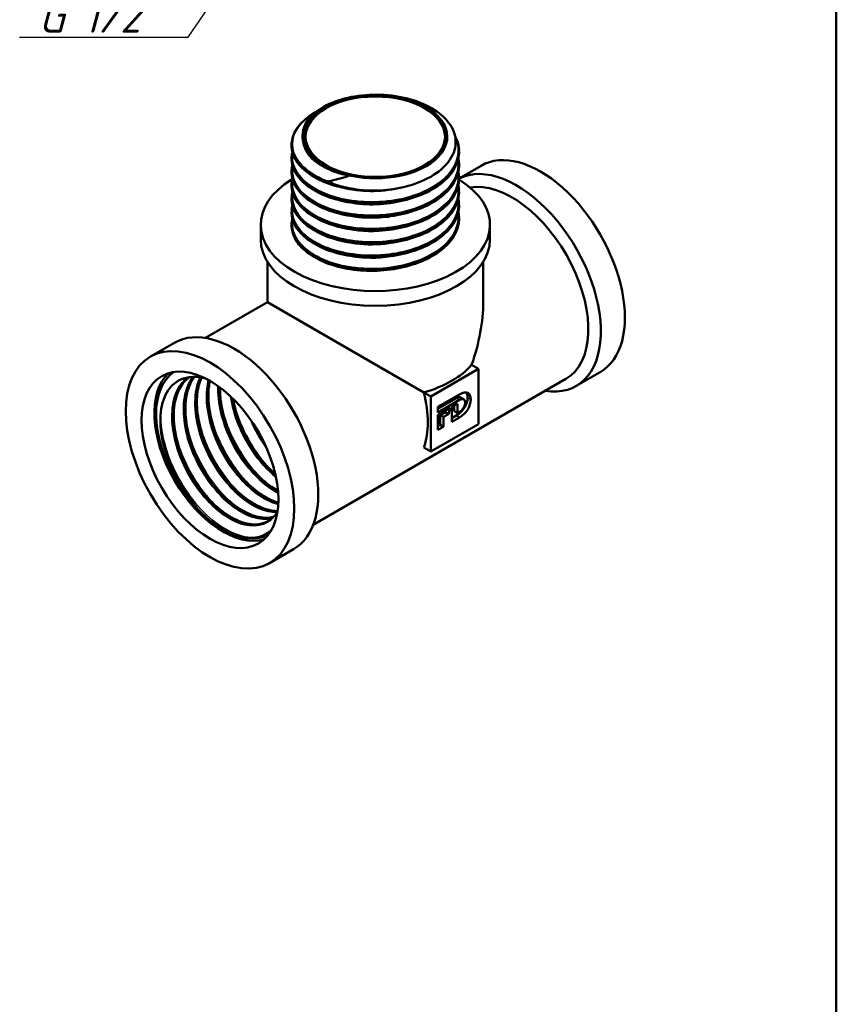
# Model space of a CAD drawing. Header units: millimetres. Extents: x -71 to 688, y -67 to 355.
# Tile 3 of 13: x 114 to 205, y 62 to 172. Entities that reach past the tile are written whole.
import ezdxf

# ---------------------------------------------------------------- set-up
doc = ezdxf.new("R2010")
doc.units = ezdxf.units.MM
for name, color, linetype, lineweight in [('Видимые тонкие (ГОСТ)', 7, 'Continuous', 35), ('Видимый контур (ГОСТ)', 7, 'Continuous', 50), ('Кромка (ГОСТ)', 7, 'Continuous', 50), ('Размер (ГОСТ)', 7, 'Continuous', 25)]:
    doc.layers.add(name, color=color, linetype=linetype, lineweight=lineweight)
doc.styles.add('Обычный текст (ГОСТ)', font='GOST Common Italic.ttf')
doc.dimstyles.new('Обычный (ГОСТ)', dxfattribs={"dimtxt": 3.5, "dimasz": 3.5, "dimexe": 1, "dimexo": 0, "dimgap": 0.5, "dimtad": 1, "dimrnd": 1e-08, "dimtxsty": 'Обычный текст (ГОСТ)', "dimblk": 'Filled-1', "dimcen": 0.09, "dimdle": 15, "dimclrd": 256, "dimclre": 256, "dimclrt": 256, "dimazin": 2, "dimtfac": 0.714286, "dimtdec": 3, "dimtmove": 0, "dimatfit": 3, "dimfxl": 1, "dimtolj": 1, "dimlwd": 25, "dimlwe": 25, "dimarcsym": 0})

# ---------------------------------------------------------------- blocks, each defined once
blk = doc.blocks.new('Рамки ГОСТ_ граница 297x210')
at = {"layer": 'Кромка (ГОСТ)'}
blk.add_line((205, 5), (205, 292), dxfattribs=at)
blk = doc.blocks.new('Filled-1')
at = {"color": 0}
for p, q in [((0, 0), (-1, 0.143)), ((-1, 0.143), (-1, -0.143)), ((-1, 0), (0, 0)), ((-1, -0.143), (0, 0))]:
    blk.add_line(p, q, dxfattribs=at)
at = {"color": 0, "flags": 128}
blk.add_lwpolyline([(-1, -0.143), (0, 0), (-1, 0.143), (-1, -0.143)], dxfattribs=at)
at = {"color": 0}
blk.add_solid([(-1, -0.143), (0, 0), (-1, 0.143), (-1, -0.143)], dxfattribs=at)
blk = doc.blocks.new('*D10')
at = {"layer": 'Defpoints', "color": 0, "linetype": 'Continuous', "transparency": 16777216}
for p in [(154.08, 200.99), (148.56, 192.89)]:
    blk.add_point(p, dxfattribs=at)
at = {"layer": 'Размер (ГОСТ)', "linetype": 'Continuous', "lineweight": 25, "transparency": 16777216}
for p, q in [((132.91, 169.92), (146.59, 190)), ((114.18, 169.92), (132.91, 169.92))]:
    blk.add_line(p, q, dxfattribs=at)
at = {"layer": 'Размер (ГОСТ)', "linetype": 'Continuous', "lineweight": 25, "transparency": 16777216, "xscale": 3.5, "yscale": 3.5, "zscale": 3.5, "rotation": 55.73355671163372}
blk.add_blockref('Filled-1', (148.56, 192.89), dxfattribs=at)
at = {"layer": 'Размер (ГОСТ)', "linetype": 'Continuous', "lineweight": 25, "transparency": 16777216, "insert": (114.18, 173.92), "char_height": 3.5, "attachment_point": 1, "style": 'Обычный текст (ГОСТ)'}
blk.add_mtext('\\A1; \\fGOST Common|b0|i1;\\H3.5000;G 1/2"', dxfattribs=at)

msp = doc.modelspace()

# ---------------------------------------------------------------- linework, layer by layer
at = {"layer": 'Видимые тонкие (ГОСТ)'}
for p, q in [((163.113, 129.591), (162.76, 129.795)), ((164.344, 129.651), (163.991, 129.855)), ((163.091, 127.639), (162.738, 127.843))]:
    msp.add_line(p, q, dxfattribs=at)
for points, knots in [([(148.486, 153.899), (146.539, 154.616), (145.145, 155.782), (144.686, 157.063), (144.226, 158.343), (144.705, 159.723), (145.992, 160.809), (146.305, 161.074), (146.666, 161.32), (147.065, 161.545)], [2.961423, 2.961423, 2.961423, 2.961423, 3.7317111, 3.7317111, 3.7317111, 4.5017161, 4.5017161, 4.5017161, 4.6891084, 4.6891084, 4.6891084, 4.6891084]), ([(162.618, 158.804), (162.629, 158.78), (162.64, 158.755), (162.651, 158.731), (163.255, 157.351), (162.937, 155.838), (161.782, 154.587), (160.627, 153.336), (158.65, 152.36), (156.386, 151.907), (154.123, 151.454), (151.6, 151.529), (149.501, 152.094), (147.403, 152.66), (145.752, 153.708), (144.996, 154.94), (144.582, 155.613), (144.439, 156.336), (144.559, 157.045)], [6.7965942, 6.7965942, 6.7965942, 6.7965942, 6.8100912, 6.8100912, 6.8100912, 7.5790227, 7.5790227, 7.5790227, 8.3477007, 8.3477007, 8.3477007, 9.1161309, 9.1161309, 9.1161309, 9.8843191, 9.8843191, 9.8843191, 10.3043057, 10.3043057, 10.3043057, 10.3043057]), ([(150.766, 154.498), (148.773, 154.891), (147.124, 155.762), (146.297, 156.841), (145.9, 157.358), (145.695, 157.919), (145.681, 158.482)], [2.7331964, 2.7331964, 2.7331964, 2.7331964, 3.5307694, 3.5307694, 3.5307694, 3.912943, 3.912943, 3.912943, 3.912943]), ([(162.92, 156.269), (163.028, 155.438), (162.833, 154.593), (162.333, 153.813), (161.48, 152.483), (159.75, 151.359), (157.611, 150.726), (155.473, 150.094), (152.948, 149.96), (150.721, 150.344), (148.494, 150.728), (146.587, 151.625), (145.517, 152.777), (144.727, 153.627), (144.399, 154.608), (144.556, 155.562)], [13.2719452, 13.2719452, 13.2719452, 13.2719452, 13.7218342, 13.7218342, 13.7218342, 14.4886923, 14.4886923, 14.4886923, 15.2553488, 15.2553488, 15.2553488, 16.0218094, 16.0218094, 16.0218094, 16.5873329, 16.5873329, 16.5873329, 16.5873329]), ([(162.92, 154.786), (163.005, 154.152), (162.914, 153.51), (162.639, 152.894), (162.021, 151.51), (160.479, 150.278), (158.436, 149.518), (156.395, 148.759), (153.878, 148.479), (151.571, 148.74), (149.266, 149), (147.199, 149.796), (145.934, 150.892), (144.856, 151.827), (144.37, 152.971), (144.553, 154.079)], [19.5551305, 19.5551305, 19.5551305, 19.5551305, 19.8983688, 19.8983688, 19.8983688, 20.6707248, 20.6707248, 20.6707248, 21.4424389, 21.4424389, 21.4424389, 22.2135353, 22.2135353, 22.2135353, 22.8705182, 22.8705182, 22.8705182, 22.8705182]), ([(162.922, 153.303), (162.979, 152.893), (162.961, 152.479), (162.864, 152.071), (162.529, 150.661), (161.257, 149.337), (159.392, 148.44), (157.529, 147.544), (155.095, 147.085), (152.749, 147.17), (150.404, 147.255), (148.174, 147.882), (146.66, 148.866), (145.148, 149.849), (144.368, 151.177), (144.533, 152.474), (144.538, 152.515), (144.544, 152.556), (144.551, 152.596)], [25.8383158, 25.8383158, 25.8383158, 25.8383158, 26.0605939, 26.0605939, 26.0605939, 26.8284865, 26.8284865, 26.8284865, 27.595927, 27.595927, 27.595927, 28.3629387, 28.3629387, 28.3629387, 29.1295442, 29.1295442, 29.1295442, 29.1537035, 29.1537035, 29.1537035, 29.1537035]), ([(157.006, 153.278), (156.79, 153.215), (156.569, 153.157), (156.344, 153.106), (154.321, 152.644), (152.023, 152.672), (150.113, 153.163), (150.001, 153.192), (149.89, 153.223), (149.78, 153.255)], [8.22127503, 8.22127503, 8.22127503, 8.22127503, 8.30967495, 8.30967495, 8.30967495, 9.10513214, 9.10513214, 9.10513214, 9.15200943, 9.15200943, 9.15200943, 9.15200943]), ([(162.926, 151.821), (162.95, 151.649), (162.96, 151.477), (162.956, 151.304), (162.925, 149.876), (161.94, 148.464), (160.268, 147.434), (158.599, 146.406), (156.265, 145.772), (153.9, 145.687), (151.538, 145.602), (149.173, 146.065), (147.445, 146.934), (145.719, 147.803), (144.649, 149.066), (144.523, 150.365), (144.499, 150.615), (144.51, 150.865), (144.554, 151.113)], [32.1215011, 32.1215011, 32.1215011, 32.1215011, 32.2144751, 32.2144751, 32.2144751, 32.9848464, 32.9848464, 32.9848464, 33.7541132, 33.7541132, 33.7541132, 34.5223701, 34.5223701, 34.5223701, 35.2897101, 35.2897101, 35.2897101, 35.4368888, 35.4368888, 35.4368888, 35.4368888]), ([(157.011, 151.798), (156.614, 151.682), (156.202, 151.584), (155.78, 151.508), (153.783, 151.145), (151.587, 151.248), (149.786, 151.77)], [14.50364647, 14.50364647, 14.50364647, 14.50364647, 14.66596619, 14.66596619, 14.66596619, 15.43433693, 15.43433693, 15.43433693, 15.43433693]), ([(162.928, 150.338), (163.104, 148.984), (162.428, 147.596), (161.059, 146.505), (159.614, 145.354), (157.414, 144.547), (155.061, 144.288), (152.723, 144.032), (150.261, 144.319), (148.344, 145.056), (146.417, 145.796), (145.063, 146.981), (144.651, 148.269), (144.507, 148.718), (144.476, 149.178), (144.554, 149.632)], [38.4046864, 38.4046864, 38.4046864, 38.4046864, 39.1376171, 39.1376171, 39.1376171, 39.9109087, 39.9109087, 39.9109087, 40.6794584, 40.6794584, 40.6794584, 41.4515013, 41.4515013, 41.4515013, 41.7202663, 41.7202663, 41.7202663, 41.7202663]), ([(157.01, 150.317), (156.332, 150.119), (155.613, 149.975), (154.877, 149.892), (153.137, 149.697), (151.321, 149.847), (149.787, 150.289)], [20.78683177, 20.78683177, 20.78683177, 20.78683177, 21.06349734, 21.06349734, 21.06349734, 21.71752224, 21.71752224, 21.71752224, 21.71752224]), ([(157.01, 148.835), (156.097, 148.57), (155.111, 148.402), (154.113, 148.345), (152.613, 148.261), (151.099, 148.43), (149.788, 148.808)], [27.07001708, 27.07001708, 27.07001708, 27.07001708, 27.44188789, 27.44188789, 27.44188789, 28.00070754, 28.00070754, 28.00070754, 28.00070754]), ([(157.01, 147.352), (155.885, 147.028), (154.648, 146.849), (153.418, 146.84), (152.149, 146.832), (150.897, 147.005), (149.789, 147.326)], [33.35320239, 33.35320239, 33.35320239, 33.35320239, 33.81136715, 33.81136715, 33.81136715, 34.28389285, 34.28389285, 34.28389285, 34.28389285]), ([(157.011, 145.868), (155.665, 145.482), (154.156, 145.305), (152.695, 145.372), (151.676, 145.418), (150.686, 145.582), (149.79, 145.843)], [39.63638769, 39.63638769, 39.63638769, 39.63638769, 40.18448325, 40.18448325, 40.18448325, 40.56707816, 40.56707816, 40.56707816, 40.56707816]), ([(142.833, 117.07), (142.827, 117.059), (142.821, 117.049), (142.814, 117.039), (142.071, 115.827), (140.739, 115.336), (139.194, 115.708), (137.65, 116.079), (135.912, 117.309), (134.468, 119.07), (133.025, 120.831), (131.894, 123.103), (131.395, 125.276), (130.897, 127.448), (131.039, 129.497), (131.796, 130.872), (132.066, 131.363), (132.412, 131.766), (132.82, 132.073)], [2.0593644, 2.0593644, 2.0593644, 2.0593644, 2.0657873, 2.0657873, 2.0657873, 2.8365174, 2.8365174, 2.8365174, 3.6069572, 3.6069572, 3.6069572, 4.3771129, 4.3771129, 4.3771129, 5.1469903, 5.1469903, 5.1469903, 5.4214087, 5.4214087, 5.4214087, 5.4214087]), ([(142.205, 116.404), (141.897, 116.334), (141.569, 116.31), (141.226, 116.332), (139.762, 116.43), (138.026, 117.393), (136.502, 118.969), (134.979, 120.544), (133.686, 122.714), (132.987, 124.899), (132.289, 127.083), (132.193, 129.258), (132.74, 130.842), (132.91, 131.335), (133.142, 131.768), (133.426, 132.136)], [8.811814, 8.811814, 8.811814, 8.811814, 8.9924104, 8.9924104, 8.9924104, 9.7607422, 9.7607422, 9.7607422, 10.5288369, 10.5288369, 10.5288369, 11.2967003, 11.2967003, 11.2967003, 11.5354449, 11.5354449, 11.5354449, 11.5354449]), ([(142.783, 117.067), (141.533, 117.066), (140.054, 117.71), (138.666, 118.885), (137.083, 120.225), (135.637, 122.241), (134.731, 124.397), (133.794, 126.627), (133.449, 128.982), (133.811, 130.792), (133.907, 131.268), (134.05, 131.704), (134.237, 132.095)], [15.2271621, 15.2271621, 15.2271621, 15.2271621, 15.8993456, 15.8993456, 15.8993456, 16.6657507, 16.6657507, 16.6657507, 17.4586957, 17.4586957, 17.4586957, 17.6668801, 17.6668801, 17.6668801, 17.6668801]), ([(142.932, 117.968), (142.143, 118.177), (141.308, 118.593), (140.488, 119.199), (138.876, 120.394), (137.343, 122.317), (136.323, 124.451), (135.304, 126.584), (134.809, 128.905), (134.987, 130.789), (135.021, 131.147), (135.079, 131.488), (135.16, 131.81)], [21.7048265, 21.7048265, 21.7048265, 21.7048265, 22.0962752, 22.0962752, 22.0962752, 22.8669723, 22.8669723, 22.8669723, 23.6370962, 23.6370962, 23.6370962, 23.7832592, 23.7832592, 23.7832592, 23.7832592]), ([(142.929, 119.212), (142.822, 119.268), (142.714, 119.327), (142.607, 119.389), (140.994, 120.329), (139.372, 122.045), (138.193, 124.082), (137.015, 126.118), (136.294, 128.453), (136.238, 130.464), (136.232, 130.69), (136.234, 130.911), (136.244, 131.127)], [28.1960366, 28.1960366, 28.1960366, 28.1960366, 28.2471267, 28.2471267, 28.2471267, 29.0138969, 29.0138969, 29.0138969, 29.7802803, 29.7802803, 29.7802803, 29.8661825, 29.8661825, 29.8661825, 29.8661825]), ([(142.691, 120.972), (141.748, 121.741), (140.84, 122.739), (140.065, 123.884), (138.812, 125.737), (137.923, 127.953), (137.629, 129.985)], [34.7212749, 34.7212749, 34.7212749, 34.7212749, 35.1761707, 35.1761707, 35.1761707, 35.9125235, 35.9125235, 35.9125235, 35.9125235]), ([(142.152, 121.772), (141.491, 122.459), (140.867, 123.24), (140.307, 124.087), (139.343, 125.548), (138.582, 127.195), (138.107, 128.825)], [41.1877221, 41.1877221, 41.1877221, 41.1877221, 41.48348644, 41.48348644, 41.48348644, 41.99361093, 41.99361093, 41.99361093, 41.99361093]), ([(140.448, 114.287), (138.914, 114.169), (137.029, 114.975), (135.294, 116.504), (133.559, 118.032), (131.991, 120.267), (131.009, 122.639), (130.264, 124.437), (129.862, 126.301), (129.852, 127.953)], [2.6157277, 2.6157277, 2.6157277, 2.6157277, 3.3645047, 3.3645047, 3.3645047, 4.1129969, 4.1129969, 4.1129969, 4.6805979, 4.6805979, 4.6805979, 4.6805979]), ([(139.582, 120.286), (139.258, 120.623), (138.943, 120.983), (138.64, 121.363), (137.26, 123.094), (136.15, 125.232), (135.536, 127.342)], [28.62135149, 28.62135149, 28.62135149, 28.62135149, 28.76651004, 28.76651004, 28.76651004, 29.42724032, 29.42724032, 29.42724032, 29.42724032]), ([(140.867, 121.027), (139.507, 122.452), (138.303, 124.283), (137.485, 126.214), (137.223, 126.832), (137.002, 127.458), (136.822, 128.082)], [34.90453679, 34.90453679, 34.90453679, 34.90453679, 35.51511546, 35.51511546, 35.51511546, 35.71042562, 35.71042562, 35.71042562, 35.71042562]), ([(138.3, 119.547), (137.297, 120.595), (136.377, 121.859), (135.638, 123.228), (135.053, 124.314), (134.585, 125.461), (134.256, 126.6)], [22.33816618, 22.33816618, 22.33816618, 22.33816618, 22.78769756, 22.78769756, 22.78769756, 23.14405501, 23.14405501, 23.14405501, 23.14405501]), ([(135.731, 118.065), (135.018, 118.808), (134.346, 119.66), (133.753, 120.585), (132.851, 121.994), (132.139, 123.564), (131.687, 125.117)], [9.77179556, 9.77179556, 9.77179556, 9.77179556, 10.09133517, 10.09133517, 10.09133517, 10.5776844, 10.5776844, 10.5776844, 10.5776844]), ([(137.014, 118.801), (135.353, 120.534), (133.94, 122.886), (133.151, 125.266), (133.085, 125.463), (133.024, 125.661), (132.967, 125.858)], [16.05498087, 16.05498087, 16.05498087, 16.05498087, 16.79904278, 16.79904278, 16.79904278, 16.8608697, 16.8608697, 16.8608697, 16.8608697]), ([(136.784, 115.182), (134.991, 116.27), (133.205, 118.185), (131.899, 120.44), (131.246, 121.568), (130.717, 122.775), (130.339, 123.981)], [3.1388071, 3.1388071, 3.1388071, 3.1388071, 3.8859388, 3.8859388, 3.8859388, 4.2596669, 4.2596669, 4.2596669, 4.2596669])]:
    msp.add_open_spline(points, degree=3, knots=knots, dxfattribs=at)
for points in [[(148.114, 155.591), (147.172, 156.092), (146.48, 156.734), (146.099, 157.429)], [(141.653, 124.194), (140.942, 125.172), (140.328, 126.27), (139.855, 127.4)]]:
    msp.add_open_spline(points, degree=3, dxfattribs=at)
at = {"layer": 'Видимый контур (ГОСТ)'}
for p, q in [((144.419, 157.919), (144.419, 157.933)), ((163.049, 157.178), (163.049, 157.192)), ((144.419, 156.436), (144.419, 156.45)), ((163.049, 155.695), (163.049, 155.709)), ((165.494, 155.631), (163.049, 154.22)), ((144.419, 154.953), (144.419, 154.967)), ((144.419, 153.471), (144.419, 153.485)), ((163.049, 154.212), (163.049, 154.226)), ((163.049, 152.729), (163.049, 152.743)), ((144.419, 151.988), (144.419, 152.002)), ((163.049, 151.246), (163.049, 151.26)), ((144.419, 150.505), (144.419, 150.519)), ((140.984, 149.056), (140.984, 147.423)), ((163.049, 149.764), (163.049, 149.777)), ((166.484, 149.056), (166.484, 147.423)), ((141.734, 144.935), (141.734, 140.47)), ((165.734, 144.935), (165.734, 140.47)), ((141.734, 140.47), (134.83, 136.484)), ((141.734, 140.47), (159.142, 130.419)), ((131.396, 135.945), (128.724, 134.403)), ((165.224, 133.032), (159.921, 129.97)), ((164.446, 133.481), (165.224, 133.032)), ((165.224, 126.908), (165.224, 133.032)), ((178.744, 132.682), (176.072, 131.139)), ((174.937, 131.927), (146.83, 115.7)), ((159.142, 130.419), (159.921, 129.97)), ((159.921, 129.97), (159.921, 123.846)), ((160.7, 128.819), (163.104, 130.207)), ((162.76, 129.795), (160.7, 128.606)), ((163.113, 129.591), (160.7, 128.197)), ((163.568, 129.663), (163.214, 129.867)), ((160.7, 128.197), (160.7, 128.819)), ((160.7, 127.907), (162.066, 128.695)), ((161.508, 128.225), (160.956, 127.906)), ((161.563, 128.404), (161.508, 128.225)), ((161.862, 128.02), (161.508, 128.225)), ((162.066, 128.695), (161.862, 128.02)), ((162.256, 128.804), (162.865, 129.156)), ((162.256, 127.157), (162.256, 128.804)), ((162.512, 128.952), (162.512, 128.342)), ((162.865, 128.138), (162.512, 128.342)), ((162.865, 129.156), (162.865, 128.138)), ((162.865, 128.138), (163.113, 128.281)), ((160.7, 126.259), (160.7, 127.907)), ((161.31, 127.702), (160.956, 127.906)), ((160.956, 127.906), (160.956, 126.815)), ((161.862, 128.02), (161.31, 127.702)), ((161.31, 127.702), (161.31, 126.61)), ((162.738, 127.843), (162.256, 127.565)), ((163.091, 127.639), (162.256, 127.157)), ((159.921, 123.846), (165.224, 126.908)), ((160.956, 126.815), (160.7, 126.667)), ((161.31, 126.61), (160.7, 126.259)), ((161.31, 126.61), (160.956, 126.815)), ((159.142, 124.296), (159.921, 123.846)), ((144.646, 112.995), (141.974, 111.453))]:
    msp.add_line(p, q, dxfattribs=at)
for centre, major_axis, start_param, end_param in [((153.734, 158.854), (8.003, 0), 4.278217, 9.8645209), ((172.119, 144.157), (6.625, -11.475), 0, 3.1415927), ((169.447, 142.614), (6.625, -11.475), 5.8453236, 9.3910908), ((153.734, 149.056), (12.75, 0), 2.381773, 7.0350794), ((168.937, 142.319), (6, -10.392), 0, 2.9379659), ((153.734, 158.235), (-9.315, 0), 1.2794911, 1.3382383), ((153.734, 149.056), (-9.315, 0), 0.0829551, 0.1417023), ((153.734, 147.423), (12.75, 0), 3.1415927, 6.2831853), ((153.734, 133.542), (-8.485, -14.697), 1.88862, 2.3561945), ((138.021, 124.47), (6.625, -11.475), 0, 3.1415927), ((136.763, 123.744), (-5.375, 9.31), 0.1319372, 3.0096555), ((136.763, 123.744), (-5.236, 9.069), 0.0354722, 3.1061204), ((136.763, 123.744), (-5.236, 9.069), 0.0354722, 3.1061204), ((153.734, 136.604), (-12, 0), 2.0383708, 2.6740182), ((151.082, 132.011), (6, -10.392), 0.4675745, 1.1032219), ((145.956, 129.051), (5.236, -9.069), 4.683168, 4.74161), ((145.249, 128.643), (4.563, -7.904), 4.7953441, 4.8084732)]:
    msp.add_ellipse(centre, major_axis=major_axis, ratio=0.5773503, start_param=start_param, end_param=end_param, dxfattribs=at)
for centre, major_axis in [((153.734, 158.854), (7.97, 0)), ((153.734, 158.854), (7.97, 0)), ((153.734, 158.854), (-7.75, 0)), ((135.349, 122.928), (-6.625, 11.475)), ((135.349, 122.928), (-5.375, 9.31))]:
    msp.add_ellipse(centre, major_axis=major_axis, ratio=0.5773503, dxfattribs=at)
for points, knots in [([(145.76, 158.141), (145.633, 158.531), (145.599, 158.928), (145.713, 159.722), (145.863, 160.114), (146.461, 161.058), (147.017, 161.58), (148.46, 162.476), (149.338, 162.84), (151.308, 163.358), (152.384, 163.503), (154.594, 163.548), (155.708, 163.444), (157.83, 162.994), (158.814, 162.649), (160.522, 161.754), (161.225, 161.212), (162.249, 159.994), (162.557, 159.329), (162.727, 157.96), (162.583, 157.269), (161.853, 155.948), (161.269, 155.332), (159.729, 154.256), (158.784, 153.809), (157.722, 153.477)], [-3.8327789, -3.8327789, -3.8327789, -3.8327789, -3.6206392, -3.6206392, -3.4067207, -3.4067207, -3.0837026, -3.0837026, -2.7567588, -2.7567588, -2.4258904, -2.4258904, -2.0910983, -2.0910983, -1.7523835, -1.7523835, -1.4097468, -1.4097468, -1.0631892, -1.0631892, -0.7127116, -0.7127116, -0.3583149, -0.3583149, 0, 0, 0, 0]), ([(144.423, 158.088), (144.453, 158.643), (144.645, 159.201), (145.312, 160.227), (145.793, 160.71), (146.606, 161.285), (146.843, 161.434), (147.095, 161.574)], [0, 0, 0, 0, 0.29051223, 0.29051223, 0.57947418, 0.57947418, 0.68639948, 0.68639948, 0.68639948, 0.68639948]), ([(162.587, 158.96), (162.669, 158.806), (162.741, 158.651), (162.941, 158.129), (163.023, 157.752), (163.044, 157.376)], [2.58457029, 2.58457029, 2.58457029, 2.58457029, 2.6626441, 2.6626441, 2.84413879, 2.84413879, 2.84413879, 2.84413879]), ([(151.059, 153.084), (148.773, 153.419), (146.777, 154.282), (145.61, 155.423), (144.787, 156.226), (144.384, 157.161), (144.429, 158.088)], [2.6474997, 2.6474997, 2.6474997, 2.6474997, 3.41582, 3.41582, 3.41582, 3.9571032, 3.9571032, 3.9571032, 3.9571032]), ([(144.42, 157.919), (144.419, 157.759), (144.432, 157.598), (144.46, 157.439), (144.683, 156.127), (145.86, 154.875), (147.672, 154.039), (148.794, 153.521), (150.149, 153.161), (151.587, 153.002)], [-10.2101761, -10.2101761, -10.2101761, -10.2101761, -10.1166237, -10.1166237, -10.1166237, -9.3479547, -9.3479547, -9.3479547, -8.8719378, -8.8719378, -8.8719378, -8.8719378]), ([(156.852, 153.24), (155.902, 153.018), (154.884, 152.885), (152.887, 152.816), (151.883, 152.876), (149.996, 153.171), (149.089, 153.41), (147.482, 154.035), (146.762, 154.428), (145.596, 155.322), (145.137, 155.833), (144.591, 156.818), (144.449, 157.292), (144.423, 157.764)], [0, 0, 0, 0, 0.3025795, 0.3025795, 0.5994354, 0.5994354, 0.8964189, 0.8964189, 1.1939978, 1.1939978, 1.4924482, 1.4924482, 1.7395169, 1.7395169, 1.7395169, 1.7395169]), ([(163.038, 157.376), (163.063, 156.969), (163.014, 156.561), (162.89, 156.16), (162.453, 154.749), (161.08, 153.446), (159.141, 152.588), (157.203, 151.73), (154.722, 151.325), (152.368, 151.466), (150.014, 151.607), (147.814, 152.292), (146.36, 153.319), (145.056, 154.241), (144.365, 155.428), (144.424, 156.605)], [7.0357075, 7.0357075, 7.0357075, 7.0357075, 7.2533334, 7.2533334, 7.2533334, 8.0200596, 8.0200596, 8.0200596, 8.7865405, 8.7865405, 8.7865405, 9.552782, 9.552782, 9.552782, 10.2402885, 10.2402885, 10.2402885, 10.2402885]), ([(144.425, 156.436), (144.423, 156.028), (144.507, 155.62), (144.681, 155.224), (145.242, 153.951), (146.723, 152.815), (148.727, 152.138), (150.729, 151.462), (153.229, 151.251), (155.557, 151.58), (157.907, 151.911), (160.053, 152.789), (161.41, 153.989), (162.469, 154.926), (163.038, 156.052), (163.045, 157.178)], [-16.4933614, -16.4933614, -16.4933614, -16.4933614, -16.2553368, -16.2553368, -16.2553368, -15.4900402, -15.4900402, -15.4900402, -14.7255483, -14.7255483, -14.7255483, -13.95399, -13.95399, -13.95399, -13.3517688, -13.3517688, -13.3517688, -13.3517688]), ([(163.044, 156.993), (163.011, 156.386), (162.814, 155.775), (162.135, 154.646), (161.647, 154.113), (160.431, 153.163), (159.683, 152.737), (158.026, 152.051), (157.095, 151.783), (155.178, 151.434), (154.166, 151.349), (152.189, 151.368), (151.199, 151.471), (149.361, 151.847), (148.491, 152.126), (146.974, 152.82), (146.31, 153.245), (145.268, 154.19), (144.878, 154.723), (144.519, 155.604), (144.442, 155.943), (144.423, 156.282)], [0, 0, 0, 0, 0.2932261, 0.2932261, 0.5838534, 0.5838534, 0.8809102, 0.8809102, 1.1791606, 1.1791606, 1.4766413, 1.4766413, 1.7735995, 1.7735995, 2.0706606, 2.0706606, 2.36846, 2.36846, 2.6669358, 2.6669358, 2.8441123, 2.8441123, 2.8441123, 2.8441123]), ([(146.492, 156.887), (146.542, 156.83), (146.594, 156.772), (147.046, 156.299), (147.535, 155.923), (148.114, 155.591)], [0.103552, 0.103552, 0.103552, 0.103552, 0.12319552, 0.12319552, 0.26076169, 0.26076169, 0.26076169, 0.26076169]), ([(163.043, 155.893), (163.05, 155.778), (163.05, 155.662), (163.045, 155.547), (162.976, 154.116), (161.959, 152.709), (160.265, 151.687), (158.572, 150.666), (156.223, 150.04), (153.849, 149.963), (151.475, 149.886), (149.103, 150.357), (147.369, 151.234), (145.636, 152.11), (144.561, 153.381), (144.433, 154.689), (144.418, 154.833), (144.416, 154.978), (144.424, 155.122)], [13.3188928, 13.3188928, 13.3188928, 13.3188928, 13.3805983, 13.3805983, 13.3805983, 14.1455234, 14.1455234, 14.1455234, 14.9102491, 14.9102491, 14.9102491, 15.6747809, 15.6747809, 15.6747809, 16.4391245, 16.4391245, 16.4391245, 16.5234738, 16.5234738, 16.5234738, 16.5234738]), ([(163.044, 155.51), (163.011, 154.903), (162.814, 154.292), (162.135, 153.163), (161.647, 152.63), (160.431, 151.68), (159.683, 151.255), (158.026, 150.568), (157.095, 150.3), (155.178, 149.951), (154.166, 149.867), (152.189, 149.885), (151.199, 149.988), (149.361, 150.365), (148.491, 150.643), (146.974, 151.337), (146.31, 151.762), (145.268, 152.707), (144.878, 153.24), (144.519, 154.121), (144.442, 154.46), (144.423, 154.799)], [0, 0, 0, 0, 0.2932261, 0.2932261, 0.5838534, 0.5838534, 0.8809102, 0.8809102, 1.1791606, 1.1791606, 1.4766413, 1.4766413, 1.7735995, 1.7735995, 2.0706606, 2.0706606, 2.36846, 2.36846, 2.6669358, 2.6669358, 2.8441123, 2.8441123, 2.8441123, 2.8441123]), ([(144.427, 154.953), (144.426, 154.366), (144.603, 153.778), (144.961, 153.226), (145.759, 151.996), (147.447, 150.956), (149.571, 150.404), (151.793, 149.826), (154.466, 149.791), (156.81, 150.327), (159.073, 150.845), (161.003, 151.888), (162.072, 153.188), (162.711, 153.966), (163.038, 154.831), (163.041, 155.695)], [-22.7765467, -22.7765467, -22.7765467, -22.7765467, -22.4336857, -22.4336857, -22.4336857, -21.6690302, -21.6690302, -21.6690302, -20.8692119, -20.8692119, -20.8692119, -20.0971271, -20.0971271, -20.0971271, -19.6349541, -19.6349541, -19.6349541, -19.6349541]), ([(148.114, 155.591), (148.692, 155.259), (149.347, 154.978), (150.168, 154.72), (150.269, 154.69), (150.367, 154.662)], [0, 0, 0, 0, 0.24477057, 0.24477057, 0.27977039, 0.27977039, 0.27977039, 0.27977039]), ([(163.043, 154.411), (163.11, 153.089), (162.382, 151.756), (161.012, 150.71), (159.52, 149.571), (157.285, 148.786), (154.914, 148.551), (152.545, 148.315), (150.068, 148.632), (148.156, 149.397), (146.245, 150.161), (144.919, 151.365), (144.538, 152.664), (144.444, 152.986), (144.408, 153.313), (144.428, 153.639)], [19.6020781, 19.6020781, 19.6020781, 19.6020781, 20.309018, 20.309018, 20.309018, 21.0787187, 21.0787187, 21.0787187, 21.847809, 21.847809, 21.847809, 22.616313, 22.616313, 22.616313, 22.8066591, 22.8066591, 22.8066591, 22.8066591]), ([(148.486, 153.899), (148.876, 153.965), (149.268, 154.049), (150.031, 154.25), (150.401, 154.365), (150.766, 154.498)], [-0.23859402, -0.23859402, -0.23859402, -0.23859402, -0.11656614, -0.11656614, 0, 0, 0, 0]), ([(150.766, 154.498), (150.767, 154.499), (150.768, 154.499), (150.77, 154.5), (150.771, 154.501), (150.772, 154.502), (150.773, 154.503), (150.773, 154.504), (150.774, 154.505), (150.774, 154.506), (150.773, 154.507), (150.772, 154.509), (150.771, 154.511), (150.767, 154.515), (150.762, 154.519), (150.735, 154.535), (150.696, 154.55), (150.581, 154.592), (150.484, 154.624), (150.367, 154.662)], [-0.4428199, -0.4428199, -0.4428199, -0.4428199, -0.43974145, -0.43974145, -0.43726706, -0.43726706, -0.43551808, -0.43551808, -0.43374703, -0.43374703, -0.43130697, -0.43130697, -0.42710766, -0.42710766, -0.41459425, -0.41459425, -0.36771077, -0.36771077, -0.29081564, -0.29081564, -0.29081564, -0.29081564]), ([(163.044, 154.028), (163.011, 153.42), (162.814, 152.809), (162.135, 151.681), (161.647, 151.147), (160.431, 150.198), (159.683, 149.772), (158.026, 149.086), (157.095, 148.817), (155.178, 148.469), (154.166, 148.384), (152.189, 148.402), (151.199, 148.505), (149.361, 148.882), (148.491, 149.16), (146.974, 149.854), (146.31, 150.279), (145.268, 151.224), (144.878, 151.757), (144.519, 152.638), (144.442, 152.977), (144.423, 153.316)], [0, 0, 0, 0, 0.2932261, 0.2932261, 0.5838534, 0.5838534, 0.8809102, 0.8809102, 1.1791606, 1.1791606, 1.4766413, 1.4766413, 1.7735995, 1.7735995, 2.0706606, 2.0706606, 2.36846, 2.36846, 2.6669358, 2.6669358, 2.8441123, 2.8441123, 2.8441123, 2.8441123]), ([(144.426, 153.471), (144.43, 152.627), (144.803, 151.783), (145.526, 151.044), (146.654, 149.891), (148.621, 149.006), (150.894, 148.646), (153.165, 148.287), (155.715, 148.457), (157.853, 149.126), (159.99, 149.795), (161.693, 150.955), (162.499, 152.31), (162.862, 152.92), (163.042, 153.566), (163.041, 154.212)], [-29.059732, -29.059732, -29.059732, -29.059732, -28.5672764, -28.5672764, -28.5672764, -27.7987723, -27.7987723, -27.7987723, -27.0308309, -27.0308309, -27.0308309, -26.2634284, -26.2634284, -26.2634284, -25.9181394, -25.9181394, -25.9181394, -25.9181394]), ([(151.059, 153.084), (150.299, 153.216), (149.696, 153.389), (148.906, 153.663), (148.651, 153.778), (148.524, 153.851), (148.5, 153.866), (148.484, 153.881), (148.481, 153.884), (148.478, 153.888), (148.477, 153.89), (148.477, 153.892), (148.477, 153.892), (148.477, 153.894), (148.477, 153.894), (148.478, 153.895), (148.478, 153.896), (148.479, 153.897), (148.48, 153.897), (148.483, 153.898), (148.485, 153.899), (148.486, 153.899)], [-0.084189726, -0.084189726, -0.084189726, -0.084189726, -0.043142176, -0.043142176, -0.008675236, -0.008675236, -0.003205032, -0.003205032, -0.001908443, -0.001908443, -0.001431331, -0.001431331, -0.001183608, -0.001183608, -0.000997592, -0.000997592, -0.00080074, -0.00080074, -0.000514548, -0.000514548, 0, 0, 0, 0]), ([(157.722, 153.477), (156.8, 153.188), (155.797, 153), (153.705, 152.833), (152.627, 152.861), (151.587, 153.002)], [-0.63204501, -0.63204501, -0.63204501, -0.63204501, -0.32037662, -0.32037662, 0, 0, 0, 0]), ([(163.039, 152.928), (163.091, 151.871), (162.65, 150.804), (161.758, 149.886), (160.551, 148.644), (158.531, 147.687), (156.242, 147.257), (153.954, 146.828), (151.423, 146.929), (149.33, 147.517), (147.238, 148.105), (145.606, 149.173), (144.873, 150.416), (144.544, 150.975), (144.399, 151.567), (144.432, 152.156)], [25.8852634, 25.8852634, 25.8852634, 25.8852634, 26.4508641, 26.4508641, 26.4508641, 27.2163436, 27.2163436, 27.2163436, 27.9813997, 27.9813997, 27.9813997, 28.7460552, 28.7460552, 28.7460552, 29.0898444, 29.0898444, 29.0898444, 29.0898444]), ([(144.422, 151.988), (144.429, 150.956), (144.999, 149.924), (146.06, 149.082), (147.405, 148.013), (149.524, 147.261), (151.848, 147.044), (154.234, 146.821), (156.807, 147.166), (158.844, 147.999), (160.849, 148.819), (162.311, 150.103), (162.829, 151.516), (162.975, 151.914), (163.046, 152.322), (163.043, 152.729)], [-35.3429174, -35.3429174, -35.3429174, -35.3429174, -34.7403045, -34.7403045, -34.7403045, -33.9759609, -33.9759609, -33.9759609, -33.1914602, -33.1914602, -33.1914602, -32.4190743, -32.4190743, -32.4190743, -32.2013247, -32.2013247, -32.2013247, -32.2013247]), ([(163.044, 152.545), (163.011, 151.937), (162.814, 151.326), (162.135, 150.198), (161.647, 149.665), (160.431, 148.715), (159.683, 148.289), (158.026, 147.603), (157.095, 147.334), (155.178, 146.986), (154.166, 146.901), (152.189, 146.919), (151.199, 147.022), (149.361, 147.399), (148.491, 147.677), (146.974, 148.371), (146.31, 148.797), (145.268, 149.742), (144.878, 150.274), (144.519, 151.155), (144.442, 151.494), (144.423, 151.833)], [0, 0, 0, 0, 0.2932261, 0.2932261, 0.5838534, 0.5838534, 0.8809102, 0.8809102, 1.1791606, 1.1791606, 1.4766413, 1.4766413, 1.7735995, 1.7735995, 2.0706606, 2.0706606, 2.36846, 2.36846, 2.6669358, 2.6669358, 2.8441123, 2.8441123, 2.8441123, 2.8441123]), ([(163.036, 151.445), (163.08, 150.589), (162.806, 149.726), (162.22, 148.942), (161.238, 147.629), (159.39, 146.55), (157.177, 145.982), (154.966, 145.414), (152.415, 145.36), (150.213, 145.819), (148.013, 146.277), (146.185, 147.241), (145.22, 148.435), (144.656, 149.134), (144.391, 149.906), (144.431, 150.674)], [32.1684487, 32.1684487, 32.1684487, 32.1684487, 32.6263748, 32.6263748, 32.6263748, 33.3935558, 33.3935558, 33.3935558, 34.1597486, 34.1597486, 34.1597486, 34.9250452, 34.9250452, 34.9250452, 35.3730297, 35.3730297, 35.3730297, 35.3730297]), ([(144.419, 150.505), (144.419, 149.196), (145.366, 147.894), (147.006, 146.965), (148.651, 146.034), (150.976, 145.489), (153.352, 145.493), (155.728, 145.497), (158.129, 146.05), (159.909, 147.021), (161.689, 147.991), (162.828, 149.367), (163.019, 150.795), (163.039, 150.945), (163.048, 151.096), (163.048, 151.246)], [-41.6261027, -41.6261027, -41.6261027, -41.6261027, -40.8623034, -40.8623034, -40.8623034, -40.0962957, -40.0962957, -40.0962957, -39.3305159, -39.3305159, -39.3305159, -38.5649583, -38.5649583, -38.5649583, -38.48451, -38.48451, -38.48451, -38.48451]), ([(163.044, 151.062), (163.011, 150.454), (162.814, 149.844), (162.135, 148.715), (161.647, 148.182), (160.431, 147.232), (159.683, 146.806), (158.026, 146.12), (157.095, 145.851), (155.178, 145.503), (154.166, 145.418), (152.189, 145.436), (151.199, 145.539), (149.361, 145.916), (148.491, 146.194), (146.974, 146.889), (146.31, 147.314), (145.685, 147.88), (145.586, 147.977), (145.446, 148.125), (145.401, 148.174), (145.226, 148.374), (145.108, 148.529), (144.686, 149.164), (144.491, 149.68), (144.43, 150.248), (144.426, 150.299), (144.423, 150.35)], [0, 0, 0, 0, 0.2932261, 0.2932261, 0.5838534, 0.5838534, 0.8809102, 0.8809102, 1.1791606, 1.1791606, 1.4766413, 1.4766413, 1.7735995, 1.7735995, 2.0706606, 2.0706606, 2.36846, 2.36846, 2.4281019, 2.4281019, 2.4578454, 2.4578454, 2.5471678, 2.5471678, 2.8178074, 2.8178074, 2.8446509, 2.8446509, 2.8446509, 2.8446509]), ([(163.036, 149.962), (163.069, 149.382), (162.957, 148.799), (162.693, 148.239), (162.038, 146.85), (160.459, 145.621), (158.386, 144.871), (156.325, 144.125), (153.8, 143.859), (151.491, 144.13), (149.175, 144.401), (147.102, 145.208), (145.837, 146.316), (145.053, 147.002), (144.573, 147.797), (144.451, 148.61)], [38.451634, 38.451634, 38.451634, 38.451634, 38.7618563, 38.7618563, 38.7618563, 39.532399, 39.532399, 39.532399, 40.2984616, 40.2984616, 40.2984616, 41.0671307, 41.0671307, 41.0671307, 41.5431476, 41.5431476, 41.5431476, 41.5431476]), ([(144.512, 148.296), (144.849, 146.993), (146.133, 145.776), (148.017, 144.991), (149.9, 144.206), (152.36, 143.863), (154.731, 144.071), (157.101, 144.279), (159.356, 145.035), (160.884, 146.152), (162.268, 147.164), (163.043, 148.463), (163.048, 149.764)], [-47.7675857, -47.7675857, -47.7675857, -47.7675857, -46.9992654, -46.9992654, -46.9992654, -46.2312255, -46.2312255, -46.2312255, -45.4634601, -45.4634601, -45.4634601, -44.7676953, -44.7676953, -44.7676953, -44.7676953]), ([(163.044, 149.579), (163.011, 148.972), (162.814, 148.361), (162.135, 147.232), (161.647, 146.699), (160.431, 145.749), (159.683, 145.323), (158.026, 144.637), (157.095, 144.369), (155.178, 144.02), (154.166, 143.935), (152.189, 143.954), (151.199, 144.057), (149.361, 144.433), (148.491, 144.711), (146.974, 145.406), (146.31, 145.831), (145.587, 146.487), (145.404, 146.678), (145.244, 146.876)], [0, 0, 0, 0, 0.2932261, 0.2932261, 0.5838534, 0.5838534, 0.8809102, 0.8809102, 1.1791606, 1.1791606, 1.4766413, 1.4766413, 1.7735995, 1.7735995, 2.0706606, 2.0706606, 2.36846, 2.36846, 2.4843402, 2.4843402, 2.4843402, 2.4843402]), ([(133.114, 118.497), (132.321, 119.547), (131.634, 120.707), (130.567, 123.096), (130.191, 124.299), (129.795, 126.59), (129.771, 127.658), (130.076, 129.518), (130.394, 130.298), (131.185, 131.296), (131.573, 131.609), (132.455, 132.029), (132.945, 132.137), (133.474, 132.141)], [0, 0, 0, 0, 0.4008336, 0.4008336, 0.7934098, 0.7934098, 1.1777254, 1.1777254, 1.5537772, 1.5537772, 1.8097575, 1.8097575, 2.0617349, 2.0617349, 2.0617349, 2.0617349]), ([(133.041, 132.11), (132.781, 131.925), (132.544, 131.702), (132.337, 131.44), (131.412, 130.277), (131.067, 128.381), (131.38, 126.265), (131.693, 124.156), (132.656, 121.851), (133.993, 119.972), (135.327, 118.098), (137.017, 116.669), (138.589, 116.064), (139.864, 115.574), (141.05, 115.631), (141.93, 116.197)], [-5.4374962, -5.4374962, -5.4374962, -5.4374962, -5.2638825, -5.2638825, -5.2638825, -4.4904741, -4.4904741, -4.4904741, -3.7193535, -3.7193535, -3.7193535, -2.9501395, -2.9501395, -2.9501395, -2.3261106, -2.3261106, -2.3261106, -2.3261106]), ([(141.808, 116.119), (140.786, 115.538), (139.383, 115.623), (137.927, 116.375), (136.324, 117.203), (134.676, 118.831), (133.447, 120.821), (132.219, 122.811), (131.424, 125.14), (131.296, 127.181), (131.167, 129.221), (131.705, 130.949), (132.778, 131.902), (132.863, 131.977), (132.951, 132.048), (133.042, 132.113)], [8.640757, 8.640757, 8.640757, 8.640757, 9.3422525, 9.3422525, 9.3422525, 10.11433, 10.11433, 10.11433, 10.8861279, 10.8861279, 10.8861279, 11.6576522, 11.6576522, 11.6576522, 11.718646, 11.718646, 11.718646, 11.718646]), ([(133.042, 132.114), (132.602, 131.793), (132.23, 131.351), (131.652, 130.233), (131.452, 129.53), (131.286, 127.996), (131.312, 127.151), (131.579, 125.413), (131.821, 124.5), (132.487, 122.715), (132.92, 121.822), (133.918, 120.166), (134.496, 119.383), (135.721, 118.024), (136.382, 117.431), (137.699, 116.508), (138.37, 116.165), (139.633, 115.764), (140.239, 115.7), (141.101, 115.817), (141.405, 115.91), (141.682, 116.05)], [0.0276906, 0.0276906, 0.0276906, 0.0276906, 0.3064108, 0.3064108, 0.6036892, 0.6036892, 0.8943998, 0.8943998, 1.1843869, 1.1843869, 1.4751847, 1.4751847, 1.7664571, 1.7664571, 2.0575966, 2.0575966, 2.3479859, 2.3479859, 2.6376447, 2.6376447, 2.8133656, 2.8133656, 2.8133656, 2.8133656]), ([(133.59, 132.14), (133.475, 131.992), (133.368, 131.833), (133.271, 131.663), (132.501, 130.309), (132.345, 128.275), (132.832, 126.111), (133.318, 123.951), (134.439, 121.688), (135.872, 119.934), (137.303, 118.182), (139.028, 116.959), (140.561, 116.59), (141.218, 116.432), (141.836, 116.431), (142.386, 116.578)], [-11.5381879, -11.5381879, -11.5381879, -11.5381879, -11.440736, -11.440736, -11.440736, -10.6657515, -10.6657515, -10.6657515, -9.8920774, -9.8920774, -9.8920774, -9.1196152, -9.1196152, -9.1196152, -8.7884505, -8.7884505, -8.7884505, -8.7884505]), ([(142.391, 116.583), (141.661, 116.394), (140.811, 116.462), (139.916, 116.801), (138.344, 117.395), (136.651, 118.818), (135.312, 120.689), (133.973, 122.56), (133.005, 124.858), (132.683, 126.967), (132.363, 129.073), (132.692, 130.966), (133.596, 132.141)], [15.073043, 15.073043, 15.073043, 15.073043, 15.5113776, 15.5113776, 15.5113776, 16.2813848, 16.2813848, 16.2813848, 17.0511597, 17.0511597, 17.0511597, 17.8198471, 17.8198471, 17.8198471, 17.8198471]), ([(133.605, 132.141), (133.468, 131.961), (133.344, 131.763), (132.936, 130.974), (132.736, 130.271), (132.57, 128.738), (132.597, 127.892), (132.863, 126.154), (133.105, 125.241), (133.771, 123.457), (134.204, 122.563), (135.202, 120.907), (135.781, 120.124), (137.005, 118.765), (137.666, 118.173), (138.983, 117.249), (139.654, 116.906), (140.917, 116.506), (141.524, 116.442), (142.175, 116.53), (142.288, 116.551), (142.398, 116.579)], [0.1970172, 0.1970172, 0.1970172, 0.1970172, 0.3064108, 0.3064108, 0.6036892, 0.6036892, 0.8943998, 0.8943998, 1.1843869, 1.1843869, 1.4751847, 1.4751847, 1.7664571, 1.7664571, 2.0575966, 2.0575966, 2.3479859, 2.3479859, 2.6376447, 2.6376447, 2.6999094, 2.6999094, 2.6999094, 2.6999094]), ([(133.474, 132.141), (133.773, 132.144), (134.213, 132.132), (134.788, 132), (134.798, 131.998), (134.808, 131.995)], [0, 0, 0, 0, 0.14243441, 0.14243441, 0.14497671, 0.14497671, 0.14497671, 0.14497671]), ([(134.387, 132.077), (134.335, 131.965), (134.286, 131.849), (134.24, 131.73), (133.658, 130.191), (133.713, 128.047), (134.375, 125.876), (135.037, 123.707), (136.298, 121.534), (137.8, 119.942), (139.301, 118.351), (141.024, 117.357), (142.488, 117.224), (142.612, 117.212), (142.734, 117.207), (142.855, 117.208)], [-17.6637903, -17.6637903, -17.6637903, -17.6637903, -17.6039212, -17.6039212, -17.6039212, -16.8329878, -16.8329878, -16.8329878, -16.0625573, -16.0625573, -16.0625573, -15.2926062, -15.2926062, -15.2926062, -15.227116, -15.227116, -15.227116, -15.227116]), ([(142.855, 117.217), (142.574, 117.215), (142.281, 117.246), (141.98, 117.31), (140.466, 117.634), (138.749, 118.805), (137.308, 120.514), (135.823, 122.276), (134.65, 124.59), (134.141, 126.802), (133.678, 128.815), (133.77, 130.721), (134.395, 132.076)], [21.5122887, 21.5122887, 21.5122887, 21.5122887, 21.6652559, 21.6652559, 21.6652559, 22.4335669, 22.4335669, 22.4335669, 23.225255, 23.225255, 23.225255, 23.9455169, 23.9455169, 23.9455169, 23.9455169]), ([(134.412, 132.073), (134.172, 131.541), (134.01, 130.917), (133.854, 129.479), (133.881, 128.633), (134.147, 126.896), (134.389, 125.983), (135.055, 124.198), (135.488, 123.305), (136.487, 121.649), (137.065, 120.865), (138.289, 119.507), (138.95, 118.914), (140.267, 117.991), (140.938, 117.648), (142.017, 117.305), (142.452, 117.232), (142.858, 117.227)], [0.3430951, 0.3430951, 0.3430951, 0.3430951, 0.6036892, 0.6036892, 0.8943998, 0.8943998, 1.1843869, 1.1843869, 1.4751847, 1.4751847, 1.7664571, 1.7664571, 2.0575966, 2.0575966, 2.3479859, 2.3479859, 2.5531263, 2.5531263, 2.5531263, 2.5531263]), ([(135.302, 131.732), (134.917, 130.064), (135.155, 127.892), (135.945, 125.777), (136.757, 123.601), (138.143, 121.509), (139.705, 120.069), (140.762, 119.095), (141.891, 118.427), (142.941, 118.127)], [-23.7701907, -23.7701907, -23.7701907, -23.7701907, -23.0165476, -23.0165476, -23.0165476, -22.2414209, -22.2414209, -22.2414209, -21.7173239, -21.7173239, -21.7173239, -21.7173239]), ([(142.942, 118.134), (141.65, 118.506), (140.239, 119.448), (138.992, 120.802), (137.498, 122.423), (136.257, 124.616), (135.622, 126.789), (135.103, 128.57), (134.996, 130.321), (135.313, 131.726)], [28.0024353, 28.0024353, 28.0024353, 28.0024353, 28.6467822, 28.6467822, 28.6467822, 29.4187926, 29.4187926, 29.4187926, 30.0515423, 30.0515423, 30.0515423, 30.0515423]), ([(135.339, 131.711), (135.287, 131.476), (135.248, 131.231), (135.138, 130.221), (135.165, 129.375), (135.431, 127.637), (135.673, 126.724), (136.339, 124.94), (136.772, 124.046), (137.771, 122.39), (138.349, 121.607), (139.573, 120.248), (140.235, 119.655), (141.551, 118.732), (142.223, 118.389), (142.884, 118.179), (142.914, 118.17), (142.943, 118.161)], [0.5069295, 0.5069295, 0.5069295, 0.5069295, 0.6036892, 0.6036892, 0.8943998, 0.8943998, 1.1843869, 1.1843869, 1.4751847, 1.4751847, 1.7664571, 1.7664571, 2.0575966, 2.0575966, 2.3479859, 2.3479859, 2.3615383, 2.3615383, 2.3615383, 2.3615383]), ([(136.406, 131.01), (136.363, 129.386), (136.77, 127.503), (137.554, 125.717), (138.491, 123.585), (139.956, 121.615), (141.537, 120.337), (141.992, 119.969), (142.455, 119.659), (142.914, 119.411)], [-29.8480029, -29.8480029, -29.8480029, -29.8480029, -29.2041379, -29.2041379, -29.2041379, -28.435025, -28.435025, -28.435025, -28.2137506, -28.2137506, -28.2137506, -28.2137506]), ([(142.913, 119.427), (142.269, 119.777), (141.62, 120.246), (140.995, 120.822), (139.447, 122.251), (138.073, 124.32), (137.259, 126.476), (136.675, 128.025), (136.386, 129.606), (136.42, 131)], [34.499043, 34.499043, 34.499043, 34.499043, 34.8087772, 34.8087772, 34.8087772, 35.577043, 35.577043, 35.577043, 36.12914, 36.12914, 36.12914, 36.12914]), ([(136.459, 130.97), (136.45, 130.42), (136.492, 129.839), (136.715, 128.379), (136.957, 127.466), (137.624, 125.681), (138.056, 124.788), (139.055, 123.131), (139.633, 122.348), (140.857, 120.99), (141.519, 120.397), (142.421, 119.764), (142.665, 119.61), (142.909, 119.473)], [0.696427, 0.696427, 0.696427, 0.696427, 0.8943998, 0.8943998, 1.1843869, 1.1843869, 1.4751847, 1.4751847, 1.7664571, 1.7664571, 2.0575966, 2.0575966, 2.1648617, 2.1648617, 2.1648617, 2.1648617]), ([(137.833, 129.792), (138.071, 128.364), (138.585, 126.855), (139.322, 125.457), (140.196, 123.797), (141.376, 122.307), (142.634, 121.236)], [-35.8845627, -35.8845627, -35.8845627, -35.8845627, -35.3652649, -35.3652649, -35.3652649, -34.7488518, -34.7488518, -34.7488518, -34.7488518]), ([(142.628, 121.255), (141.16, 122.507), (139.807, 124.341), (138.911, 126.33), (138.399, 127.466), (138.039, 128.646), (137.851, 129.776)], [41.0347762, 41.0347762, 41.0347762, 41.0347762, 41.7542022, 41.7542022, 41.7542022, 42.1650507, 42.1650507, 42.1650507, 42.1650507]), ([(137.912, 129.711), (138.052, 128.927), (138.277, 128.113), (138.908, 126.422), (139.341, 125.529), (140.339, 123.873), (140.917, 123.09), (141.876, 122.026), (142.238, 121.669), (142.606, 121.348)], [0.9250764, 0.9250764, 0.9250764, 0.9250764, 1.1843869, 1.1843869, 1.4751847, 1.4751847, 1.7664571, 1.7664571, 1.9311918, 1.9311918, 1.9311918, 1.9311918]), ([(136.784, 115.182), (136.028, 115.616), (135.274, 116.189), (133.889, 117.518), (133.399, 118.12), (133.114, 118.497)], [0, 0, 0, 0, 0.32072412, 0.32072412, 0.6204124, 0.6204124, 0.6204124, 0.6204124]), ([(140.448, 114.287), (140.164, 114.236), (139.676, 114.196), (138.293, 114.456), (137.54, 114.748), (136.784, 115.182)], [0, 0, 0, 0, 0.14377911, 0.14377911, 0.29771408, 0.29771408, 0.29771408, 0.29771408]), ([(142.162, 115.101), (142.087, 115.036), (142.011, 114.974), (141.497, 114.596), (140.998, 114.385), (140.448, 114.287)], [1.72737555, 1.72737555, 1.72737555, 1.72737555, 1.77820222, 1.77820222, 2.05661012, 2.05661012, 2.05661012, 2.05661012])]:
    msp.add_open_spline(points, degree=3, knots=knots, dxfattribs=at)
for points in [[(146.492, 156.887), (146.146, 157.285), (145.901, 157.707), (145.76, 158.141)], [(144.423, 156.605), (144.434, 156.798), (144.464, 156.992), (144.513, 157.184)], [(144.423, 155.122), (144.434, 155.315), (144.464, 155.509), (144.513, 155.701)], [(162.97, 156.444), (163.009, 156.262), (163.034, 156.077), (163.044, 155.893)], [(162.97, 154.962), (163.009, 154.779), (163.034, 154.595), (163.044, 154.41)], [(144.423, 153.639), (144.434, 153.833), (144.464, 154.026), (144.513, 154.218)], [(162.97, 153.479), (163.009, 153.296), (163.034, 153.112), (163.044, 152.928)], [(144.423, 152.156), (144.434, 152.35), (144.464, 152.543), (144.513, 152.735)], [(144.423, 150.674), (144.434, 150.867), (144.464, 151.06), (144.513, 151.252)], [(162.97, 151.996), (163.009, 151.813), (163.034, 151.629), (163.044, 151.445)], [(162.97, 150.513), (163.009, 150.33), (163.034, 150.146), (163.044, 149.962)], [(144.451, 148.61), (144.396, 148.994), (144.417, 149.382), (144.515, 149.763)], [(145.244, 146.876), (144.881, 147.325), (144.635, 147.805), (144.512, 148.296)], [(163.104, 130.207), (163.889, 130.66), (164.344, 130.397), (164.344, 129.651)], [(163.847, 130.426), (163.942, 130.294), (163.991, 130.1), (163.991, 129.855)], [(163.991, 129.855), (163.991, 129.116), (163.529, 128.3), (162.738, 127.843)], [(163.214, 129.867), (163.108, 129.928), (162.951, 129.905), (162.76, 129.795)], [(164.344, 129.651), (164.344, 128.912), (163.883, 128.096), (163.091, 127.639)], [(163.72, 129.286), (163.72, 129.696), (163.478, 129.801), (163.113, 129.591)], [(163.113, 128.281), (163.478, 128.491), (163.72, 128.866), (163.72, 129.286)], [(140.235, 126.83), (140.491, 126.328), (140.773, 125.838), (141.079, 125.363)], [(141.079, 125.363), (141.106, 125.317), (141.134, 125.272), (141.162, 125.228)], [(141.932, 116.194), (142.293, 116.43), (142.604, 116.761), (142.85, 117.172)]]:
    msp.add_open_spline(points, degree=3, dxfattribs=at)

# ---------------------------------------------------------------- block references
msp.add_blockref('Рамки ГОСТ_ граница 297x210', (0, 0))

# ---------------------------------------------------------------- dimensions: what is measured, and where the dimension line sits
at = {"layer": 'Размер (ГОСТ)', "linetype": 'Continuous', "lineweight": 25}
dim = msp.add_radius_dim(center=(154.076, 200.989), mpoint=(148.56, 192.893), text=' \\fGOST Common|b0|i1;\\H3.5000;G 1/2"', dimstyle='Обычный (ГОСТ)', override={"dimgap": 0.5, "dimtih": 1, "dimtoh": 1, "dimdec": 2, "dimlfac": 1, "dimcen": 0, "dimtol": 0, "dimlim": 0, "dimtp": 0, "dimtm": 0, "dimtdec": 3, "dimtofl": 0}, dxfattribs=at)
dim.commit()
dim.dimension.update_dxf_attribs({"geometry": '*D10', "text_midpoint": (121.627, 169.919), "dimtype": 164})

doc.saveas('drawing.dxf')
